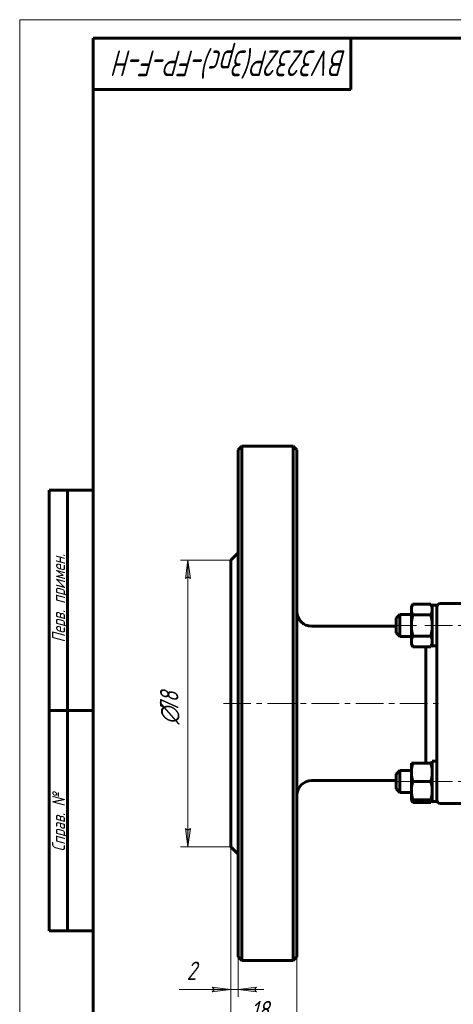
# Model space of a CAD drawing. Header units: millimetres. Extents: x 0 to 594, y 0 to 420.
# Tile 2 of 9: x 0 to 118, y 152 to 420. Entities that reach past the tile are written whole.
import ezdxf

# ---------------------------------------------------------------- set-up
doc = ezdxf.new("R2010")
doc.units = ezdxf.units.MM
for name, pattern in [('K5LT_AXLED', [12, 7.5, -1.5, 1.5, -1.5]), ('K5LT_BASIC', [0]), ('K5LT_THIN', [0])]:
    doc.linetypes.add(name, pattern=pattern)
doc.layers.add('Системный слой', color=7, linetype='Continuous')
doc.layers.add('Системный слой (1)', color=7, linetype='Continuous', true_color=0x6c6c6c)
doc.styles.add('KDIMTEXTSTYLE', font='GOST_AU.SHX', dxfattribs={"width": 0.96, "oblique": 15, "height": 5})
doc.styles.add('KTEXTSTYLE', font='GOST_AU.SHX', dxfattribs={"width": 0.96, "height": 5})
doc.dimstyles.new('KDIMSTYLE (1.00)', dxfattribs={"dimtxt": 5, "dimasz": 1, "dimexe": 2, "dimexo": 0, "dimgap": 1, "dimtad": 1, "dimtxsty": 'KDIMTEXTSTYLE', "dimsah": 1, "dimcen": 0, "dimdle": 1, "dimadec": 0, "dimazin": 0, "dimtfac": 0.667, "dimtmove": 0, "dimatfit": 3, "dimfxl": 1, "dimtvp": 1, "dimtolj": 1, "dimtzin": 0, "dimarcsym": 0})

# ---------------------------------------------------------------- blocks, each defined once
blk = doc.blocks.new('U0')
at = {"layer": 'Системный слой (1)', "color": 150, "linetype": 'K5LT_BASIC', "lineweight": 60, "true_color": 0x0080ff}
for p, q in [((112.15, 260.64), (112.15, 255.14)), ((112.15, 255.14), (112.15, 249.64))]:
    blk.add_line(p, q, dxfattribs=at)
blk = doc.blocks.new('D0')
at = {"layer": 'Системный слой (1)'}
for points in [[(57.35, 132.49), (62.35, 133.14), (61.85, 132.49), (62.35, 131.83)], [(232.35, 131.83), (237.35, 132.49), (232.35, 133.14), (232.85, 132.49)]]:
    blk.add_hatch(color=7, dxfattribs=at).paths.add_polyline_path(points)
at = {"layer": 'Системный слой (1)', "color": 7, "linetype": 'K5LT_THIN', "lineweight": 18}
for p, q in [((57.35, 233.92), (57.35, 130.49)), ((237.35, 233.92), (237.35, 130.49)), ((57.35, 132.49), (62.35, 133.14)), ((62.35, 131.83), (57.35, 132.49)), ((62.35, 133.14), (61.85, 132.49)), ((61.85, 132.49), (62.35, 131.83)), ((232.85, 132.49), (232.35, 133.14)), ((232.35, 133.14), (237.35, 132.49)), ((237.35, 132.49), (232.35, 131.83)), ((232.35, 131.83), (232.85, 132.49))]:
    blk.add_line(p, q, dxfattribs=at)
blk.add_wipeout([(137.78, 133.49), (137.78, 140.87), (156.16, 140.87), (156.16, 133.49)]).dxf.layer = 'Системный слой (1)'
blk.add_line((57.35, 132.49), (237.35, 132.49), dxfattribs=at)
at = {"layer": 'Системный слой (1)', "color": 7, "char_height": 5, "attachment_point": 1, "style": 'KTEXTSTYLE'}
for s, insert in [('\\H5.0;\\W1.000;\\Q15;\\Q15;\\W0.965;180', (137.78, 140.07)), ('\\H5.0;\\W1.000;\\Q15;\\Q15;\\W0.965;±', (146.24, 140.07)), ('\\H5.0;\\W1.000;\\Q15;\\Q15;\\W0.965;1,5', (149.15, 140.07))]:
    blk.add_mtext(s, dxfattribs=dict(at, insert=insert))
blk = doc.blocks.new('KDIMARROW_01')
at = {"layer": 'Системный слой'}
blk.add_hatch(color=0, dxfattribs=at).paths.add_polyline_path([(-5, -0.66), (0, 0), (-5, 0.66), (-4.5, 0)])
at = {"layer": 'Системный слой', "color": 0, "linetype": 'K5LT_THIN', "lineweight": 18}
for p, q in [((-4.5, 0), (-5, 0.66)), ((-5, 0.66), (0, 0)), ((0, 0), (-5, -0.66)), ((-5, -0.66), (-4.5, 0))]:
    blk.add_line(p, q, dxfattribs=at)
at = {"layer": 'Системный слой (1)', "color": 0, "linetype": 'K5LT_THIN', "lineweight": 18}
blk.add_line((456.87, 233.92), (455.87, 233.92), dxfattribs=at)
blk = doc.blocks.new('D1')
at = {"layer": 'Системный слой (1)'}
for points in [[(46.39, 267.92), (45.73, 272.92), (45.07, 267.92), (45.73, 268.42)], [(45.73, 194.92), (46.39, 199.92), (45.73, 199.42), (45.07, 199.92)]]:
    blk.add_hatch(color=7, dxfattribs=at).paths.add_polyline_path(points)
at = {"layer": 'Системный слой (1)', "color": 7, "linetype": 'K5LT_THIN', "lineweight": 18}
for p, q in [((57.35, 272.92), (43.73, 272.92)), ((45.07, 267.92), (45.73, 272.92)), ((45.73, 272.92), (46.39, 267.92)), ((45.73, 268.42), (45.07, 267.92)), ((46.39, 267.92), (45.73, 268.42)), ((45.73, 194.92), (45.07, 199.92)), ((45.07, 199.92), (45.73, 199.42)), ((45.73, 199.42), (46.39, 199.92)), ((46.39, 199.92), (45.73, 194.92)), ((57.35, 194.92), (43.73, 194.92))]:
    blk.add_line(p, q, dxfattribs=at)
blk.add_wipeout([(44.73, 228.19), (37.35, 228.19), (37.35, 239.2), (44.73, 239.2)]).dxf.layer = 'Системный слой (1)'
blk.add_line((45.73, 194.92), (45.73, 272.92), dxfattribs=at)
at = {"layer": 'Системный слой (1)', "color": 7, "char_height": 5, "attachment_point": 1, "rotation": 90, "style": 'KTEXTSTYLE'}
for s, insert in [('\\H5.0;\\W1.000;\\Q15;\\Q15;\\W0.965;78', (38.14, 231.49)), ('\\H5.0;\\W1.000;\\Q15;\\Q15;\\W0.965;∅', (38.14, 228.19))]:
    blk.add_mtext(s, dxfattribs=dict(at, insert=insert))
blk = doc.blocks.new('D3')
at = {"layer": 'Системный слой (1)', "color": 7, "linetype": 'K5LT_THIN', "lineweight": 18}
for p, q in [((57.35, 194.92), (57.35, 143.4)), ((75.35, 164.92), (75.35, 143.4))]:
    blk.add_line(p, q, dxfattribs=at)
blk.add_wipeout([(62.8, 146.4), (62.8, 153.78), (69.62, 153.78), (69.62, 146.4)]).dxf.layer = 'Системный слой (1)'
at = {"layer": 'Системный слой (1)'}
for points in [[(61.85, 145.4), (62.35, 146.05), (57.35, 145.4), (62.35, 144.74)], [(70.35, 144.74), (75.35, 145.4), (70.35, 146.05), (70.85, 145.4)]]:
    blk.add_hatch(color=7, dxfattribs=at).paths.add_polyline_path(points)
at = {"layer": 'Системный слой (1)', "color": 7, "linetype": 'K5LT_THIN', "lineweight": 18}
for p, q in [((57.35, 145.4), (62.35, 146.05)), ((62.35, 144.74), (57.35, 145.4)), ((57.35, 145.4), (75.35, 145.4)), ((62.35, 146.05), (61.85, 145.4)), ((61.85, 145.4), (62.35, 144.74)), ((70.85, 145.4), (70.35, 146.05)), ((70.35, 146.05), (75.35, 145.4)), ((75.35, 145.4), (70.35, 144.74)), ((70.35, 144.74), (70.85, 145.4))]:
    blk.add_line(p, q, dxfattribs=at)
at = {"layer": 'Системный слой (1)', "color": 7, "insert": (62.8, 152.98), "char_height": 5, "attachment_point": 1, "style": 'KTEXTSTYLE'}
blk.add_mtext('\\H5.0;\\W1.000;\\Q15;\\Q15;\\W0.965;18', dxfattribs=at)
blk = doc.blocks.new('D4')
at = {"layer": 'Системный слой (1)'}
for points in [[(57.35, 156.09), (52.35, 156.75), (52.85, 156.09), (52.35, 155.43)], [(63.85, 156.09), (64.35, 156.75), (59.35, 156.09), (64.35, 155.43)]]:
    blk.add_hatch(color=7, dxfattribs=at).paths.add_polyline_path(points)
at = {"layer": 'Системный слой (1)', "color": 7, "linetype": 'K5LT_THIN', "lineweight": 18}
for p, q in [((57.35, 194.92), (57.35, 154.09)), ((59.35, 164.92), (59.35, 154.09)), ((57.35, 156.09), (52.35, 156.75)), ((52.35, 156.75), (52.85, 156.09)), ((52.85, 156.09), (52.35, 155.43)), ((52.35, 155.43), (57.35, 156.09)), ((57.35, 156.09), (52.35, 156.09)), ((57.35, 156.09), (59.35, 156.09)), ((64.35, 156.75), (59.35, 156.09)), ((59.35, 156.09), (64.35, 155.43)), ((59.35, 156.09), (66.35, 156.09)), ((63.85, 156.09), (64.35, 156.75)), ((64.35, 155.43), (63.85, 156.09))]:
    blk.add_line(p, q, dxfattribs=at)
blk.add_wipeout([(45.36, 157.09), (45.36, 164.47), (50.15, 164.47), (50.15, 157.09)]).dxf.layer = 'Системный слой (1)'
for p, q in [((52.35, 156.09), (43.36, 156.09)), ((57.35, 156.09), (50.35, 156.09))]:
    blk.add_line(p, q, dxfattribs=at)
at = {"layer": 'Системный слой (1)', "color": 7, "insert": (45.36, 163.68), "char_height": 5, "attachment_point": 1, "style": 'KTEXTSTYLE'}
blk.add_mtext('\\H5.0;\\W1.000;\\Q15;\\Q15;\\W0.965;2', dxfattribs=at)
blk = doc.blocks.new('U15')
at = {"layer": 'Системный слой (1)', "color": 150, "linetype": 'K5LT_BASIC', "lineweight": 60, "true_color": 0x0080ff}
for p, q in [((111.71, 206.94), (111.85, 207.21)), ((111.85, 207.21), (111.96, 207.46)), ((111.96, 207.46), (112.05, 207.71))]:
    blk.add_line(p, q, dxfattribs=at)
blk = doc.blocks.new('U16')
at = {"layer": 'Системный слой (1)', "color": 150, "linetype": 'K5LT_BASIC', "lineweight": 60, "true_color": 0x0080ff}
for p, q in [((106.55, 207.71), (106.64, 207.46)), ((106.64, 207.46), (106.76, 207.21)), ((106.76, 207.21), (106.9, 206.94))]:
    blk.add_line(p, q, dxfattribs=at)
blk = doc.blocks.new('U34')
at = {"color": 7, "linetype": 'K5LT_THIN', "lineweight": 18}
for p, q in [((0, 0), (0, 420)), ((0, 420), (594, 420))]:
    blk.add_line(p, q, dxfattribs=at)
at = {"color": 150, "linetype": 'K5LT_BASIC', "lineweight": 60, "true_color": 0x0080ff}
for p, q in [((20, 5), (20, 415)), ((20, 415), (589, 415)), ((90, 415), (90, 401)), ((90, 401), (20, 401)), ((8, 172), (8, 292)), ((20, 292), (8, 292)), ((13, 172), (13, 292)), ((20, 232), (8, 232)), ((20, 172), (8, 172))]:
    blk.add_line(p, q, dxfattribs=at)
at = {"color": 7, "attachment_point": 1, "style": 'KTEXTSTYLE'}
for s, insert, char_height, rotation in [('\\H5.0;\\W1.000;\\Q15;\\Q15;\\W0.833;\\H7.00;BV3232P(3pc)-FP-F-H', (88.83, 404.64), 7, 180), ('\\H5.0;\\W1.000;\\Q15;\\Q15;\\W0.965;\\H3.50;Перв. примен.', (8.82, 250.52), 3.5, 90), ('\\H5.0;\\W1.000;\\Q15;\\Q15;\\W0.965;\\H3.50;Справ. №', (8.82, 193.63), 3.5, 90)]:
    blk.add_mtext(s, dxfattribs=dict(at, insert=insert, char_height=char_height, rotation=rotation))

msp = doc.modelspace()

# ---------------------------------------------------------------- linework, layer by layer
at = {"layer": 'Системный слой (1)', "color": 150, "linetype": 'K5LT_BASIC', "lineweight": 60, "true_color": 0x0080ff}
for p, q in [((59.353, 302.924), (60.353, 303.924)), ((59.353, 302.924), (59.353, 164.924)), ((60.353, 233.924), (60.353, 303.924)), ((60.353, 303.924), (74.353, 303.924)), ((75.353, 302.924), (74.353, 303.924)), ((74.353, 303.924), (74.353, 233.924)), ((75.353, 164.924), (75.353, 302.924)), ((57.353, 272.924), (59.353, 274.924)), ((57.353, 194.924), (57.353, 272.924)), ((106.453, 260.137), (106.899, 260.911)), ((106.453, 259.468), (106.453, 260.137)), ((106.899, 260.911), (111.706, 260.911)), ((112.153, 260.137), (111.706, 260.911)), ((113.353, 260.637), (112.153, 260.637)), ((113.353, 260.637), (113.353, 255.137)), ((114.353, 261.137), (121.353, 261.137)), ((102.353, 257.137), (103.353, 258.137)), ((106.453, 258.137), (103.353, 258.137)), ((103.353, 255.137), (103.353, 258.137)), ((106.453, 255.137), (106.453, 259.468)), ((106.899, 258.024), (111.706, 258.024)), ((79.353, 254.924), (102.353, 254.924)), ((102.353, 257.137), (102.353, 253.137)), ((103.353, 252.137), (103.353, 255.137)), ((106.453, 250.807), (106.453, 255.137)), ((113.353, 255.137), (113.353, 251.008)), ((102.353, 253.137), (103.353, 252.137)), ((106.453, 252.137), (103.353, 252.137)), ((106.899, 252.251), (111.706, 252.251)), ((106.453, 250.137), (106.453, 250.807)), ((106.453, 250.137), (106.899, 249.364)), ((106.899, 249.364), (111.706, 249.364)), ((110.353, 249.364), (110.353, 233.924)), ((112.153, 250.137), (111.706, 249.364)), ((113.353, 249.637), (112.153, 249.637)), ((113.353, 251.008), (113.353, 246.035)), ((113.353, 246.035), (113.353, 242.261)), ((113.353, 225.587), (113.353, 242.261)), ((60.353, 163.924), (60.353, 233.924)), ((74.353, 233.924), (74.353, 163.924)), ((110.353, 233.924), (110.353, 217.711)), ((113.353, 225.587), (113.353, 221.814)), ((113.353, 221.814), (113.353, 216.84)), ((106.453, 217.711), (106.899, 217.711)), ((106.453, 215.211), (106.453, 217.711)), ((106.899, 217.711), (111.706, 217.711)), ((111.706, 217.711), (112.153, 217.711)), ((112.153, 218.211), (112.153, 207.211)), ((113.353, 218.211), (112.153, 218.211)), ((102.353, 214.711), (103.353, 215.711)), ((102.353, 214.711), (102.353, 210.711)), ((106.453, 215.711), (103.353, 215.711)), ((103.353, 212.711), (103.353, 215.711)), ((106.453, 210.211), (106.453, 215.211)), ((113.353, 216.84), (113.353, 207.211)), ((79.353, 212.924), (102.353, 212.924)), ((103.353, 209.711), (103.353, 212.711)), ((106.899, 212.711), (111.706, 212.711)), ((102.353, 210.711), (103.353, 209.711)), ((106.453, 209.711), (103.353, 209.711)), ((106.453, 207.711), (106.453, 210.211)), ((106.899, 207.711), (106.453, 207.711)), ((106.453, 207.711), (106.899, 206.938)), ((106.899, 207.711), (111.706, 207.711)), ((106.899, 206.938), (111.706, 206.938)), ((112.153, 207.711), (111.706, 207.711)), ((112.153, 207.711), (111.706, 206.938)), ((113.353, 207.211), (112.153, 207.211)), ((114.353, 206.711), (121.353, 206.711)), ((57.353, 194.924), (59.353, 192.924)), ((59.353, 164.924), (60.353, 163.924)), ((60.353, 163.924), (74.353, 163.924)), ((75.353, 164.924), (74.353, 163.924))]:
    msp.add_line(p, q, dxfattribs=at)
at = {"layer": 'Системный слой (1)', "color": 30, "linetype": 'K5LT_AXLED', "lineweight": 18, "true_color": 0xff8000}
for p, q in [((100.353, 255.137), (108.453, 255.137)), ((110.153, 255.137), (184.553, 255.137))]:
    msp.add_line(p, q, dxfattribs=at)
at = {"layer": 'Системный слой (1)', "color": 150, "linetype": 'K5LT_BASIC', "lineweight": 60, "true_color": 0x0080ff}
for centre, radius, start, end in [((114.353, 260.137), 1, 90, 180), ((79.353, 258.924), 4, 180, 270), ((79.353, 208.924), 4, 90, 180), ((114.353, 207.711), 1, 180, 270)]:
    msp.add_arc(centre, radius, start, end, dxfattribs=at)
for points in [[(106.899, 260.911), (106.453, 260.137), (106.453, 259.468)], [(112.153, 259.468), (112.153, 260.137), (111.706, 260.911)], [(106.453, 259.468), (106.453, 258.798), (106.899, 258.024)], [(106.899, 258.024), (106.453, 256.477), (106.453, 255.137)], [(111.706, 258.024), (112.153, 258.798), (112.153, 259.468)], [(112.153, 255.137), (112.153, 256.477), (111.706, 258.024)], [(106.453, 255.137), (106.453, 253.798), (106.899, 252.251)], [(111.706, 252.251), (112.153, 253.798), (112.153, 255.137)], [(106.899, 252.251), (106.453, 251.477), (106.453, 250.807)], [(112.153, 250.807), (112.153, 251.477), (111.706, 252.251)], [(106.453, 250.807), (106.453, 250.137), (106.899, 249.364)], [(111.706, 249.364), (112.153, 250.137), (112.153, 250.807)]]:
    msp.add_rational_spline(points, [1, 1.0379548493, 1], degree=2, dxfattribs=at)

# ---------------------------------------------------------------- block references
at = {"layer": 'Системный слой (1)'}
msp.add_blockref('U0', (0, 0), dxfattribs=at)

# ---------------------------------------------------------------- next in the draw order: dimensions: what is measured, and where the dimension line sits
at = {"layer": 'Системный слой (1)', "color": 7}
dim = msp.add_linear_dim(base=(57.353, 132.485), p1=(237.353, 233.924), p2=(57.353, 233.924), dimstyle='KDIMSTYLE (1.00)', override={"dimexo": 0, "dimpost": '\\H5.0;\\W0.965;\\Q15;<>', "dimblk1": 'KDIMARROW_01', "dimblk2": 'KDIMARROW_01', "dimse1": 0, "dimse2": 0, "dimclrt": 7, "dimtol": 1, "dimtp": 1.5, "dimtm": 1.5, "dimtdec": 5, "dimtolj": 1}, dxfattribs=at)
dim.commit()
dim.dimension.update_dxf_attribs({"geometry": 'D0', "text_midpoint": (147.353, 132.485), "dimtype": 160})

# ---------------------------------------------------------------- next in the draw order: linework, layer by layer
at = {"layer": 'Системный слой (1)', "color": 30, "linetype": 'K5LT_AXLED', "lineweight": 18, "true_color": 0xff8000}
for p, q in [((100.353, 212.711), (108.453, 212.711)), ((110.153, 212.711), (184.553, 212.711))]:
    msp.add_line(p, q, dxfattribs=at)
at = {"layer": 'Системный слой (1)', "color": 150, "linetype": 'K5LT_BASIC', "lineweight": 60, "true_color": 0x0080ff}
for points in [[(106.899, 217.711), (106.453, 216.371), (106.453, 215.211)], [(112.153, 215.211), (112.153, 216.371), (111.706, 217.711)], [(106.453, 215.211), (106.453, 214.051), (106.899, 212.711)], [(111.706, 212.711), (112.153, 214.051), (112.153, 215.211)], [(106.899, 212.711), (106.453, 211.371), (106.453, 210.211)], [(112.153, 210.211), (112.153, 211.371), (111.706, 212.711)], [(106.453, 210.211), (106.453, 209.051), (106.899, 207.711)], [(111.706, 207.711), (112.153, 209.051), (112.153, 210.211)]]:
    msp.add_rational_spline(points, [1, 1.0379548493, 1], degree=2, dxfattribs=at)

# ---------------------------------------------------------------- next in the draw order: block references
at = {"layer": 'Системный слой (1)'}
for name in ['U16', 'U15']:
    msp.add_blockref(name, (0, 0), dxfattribs=at)

# ---------------------------------------------------------------- next in the draw order: dimensions: what is measured, and where the dimension line sits
at = {"layer": 'Системный слой (1)', "color": 7}
dim = msp.add_linear_dim(base=(45.729, 194.924), p1=(57.353, 272.924), p2=(57.353, 194.924), angle=90, dimstyle='KDIMSTYLE (1.00)', override={"dimexo": 0, "dimpost": '\\H5.0;\\W0.965;\\Q15;∅<>', "dimblk1": 'KDIMARROW_01', "dimblk2": 'KDIMARROW_01', "dimse1": 0, "dimse2": 0, "dimclrt": 7, "dimtol": 1, "dimtp": 0, "dimtm": 0, "dimtdec": 5, "dimtolj": 1}, dxfattribs=at)
dim.commit()
dim.dimension.update_dxf_attribs({"geometry": 'D1', "text_midpoint": (45.729, 233.924), "dimtype": 160})

# ---------------------------------------------------------------- next in the draw order: linework, layer by layer
at = {"layer": 'Системный слой (1)', "color": 30, "linetype": 'K5LT_AXLED', "lineweight": 18, "true_color": 0xff8000}
msp.add_line((55.353, 233.924), (115.353, 233.924), dxfattribs=at)

# ---------------------------------------------------------------- next in the draw order: dimensions: what is measured, and where the dimension line sits
at = {"layer": 'Системный слой (1)', "color": 7}
dim = msp.add_linear_dim(base=(57.353, 145.397), p1=(75.353, 164.924), p2=(57.353, 194.924), dimstyle='KDIMSTYLE (1.00)', override={"dimexo": 0, "dimpost": '\\H5.0;\\W0.965;\\Q15;<>', "dimblk1": 'KDIMARROW_01', "dimblk2": 'KDIMARROW_01', "dimse1": 0, "dimse2": 0, "dimclrt": 7, "dimtol": 1, "dimtp": 0, "dimtm": 0, "dimtdec": 5, "dimtolj": 1}, dxfattribs=at)
dim.commit()
dim.dimension.update_dxf_attribs({"geometry": 'D3', "text_midpoint": (66.353, 145.397), "dimtype": 160})

# ---------------------------------------------------------------- next in the draw order: dimensions: what is measured, and where the dimension line sits
dim = msp.add_linear_dim(base=(57.353, 156.089), p1=(59.353, 164.924), p2=(57.353, 194.924), dimstyle='KDIMSTYLE (1.00)', override={"dimexo": 0, "dimtoh": 1, "dimpost": '\\H5.0;\\W0.965;\\Q15;<>', "dimblk1": 'KDIMARROW_01', "dimblk2": 'KDIMARROW_01', "dimse1": 0, "dimse2": 0, "dimclrt": 7, "dimtol": 1, "dimtp": 0, "dimtm": 0, "dimtdec": 5, "dimtmove": 1, "dimtolj": 1}, dxfattribs=at)
dim.commit()
dim.dimension.update_dxf_attribs({"geometry": 'D4', "text_midpoint": (47.855, 156.089), "dimtype": 160})

# ---------------------------------------------------------------- next in the draw order: block references
msp.add_blockref('U34', (0, 0))

doc.saveas('drawing.dxf')
